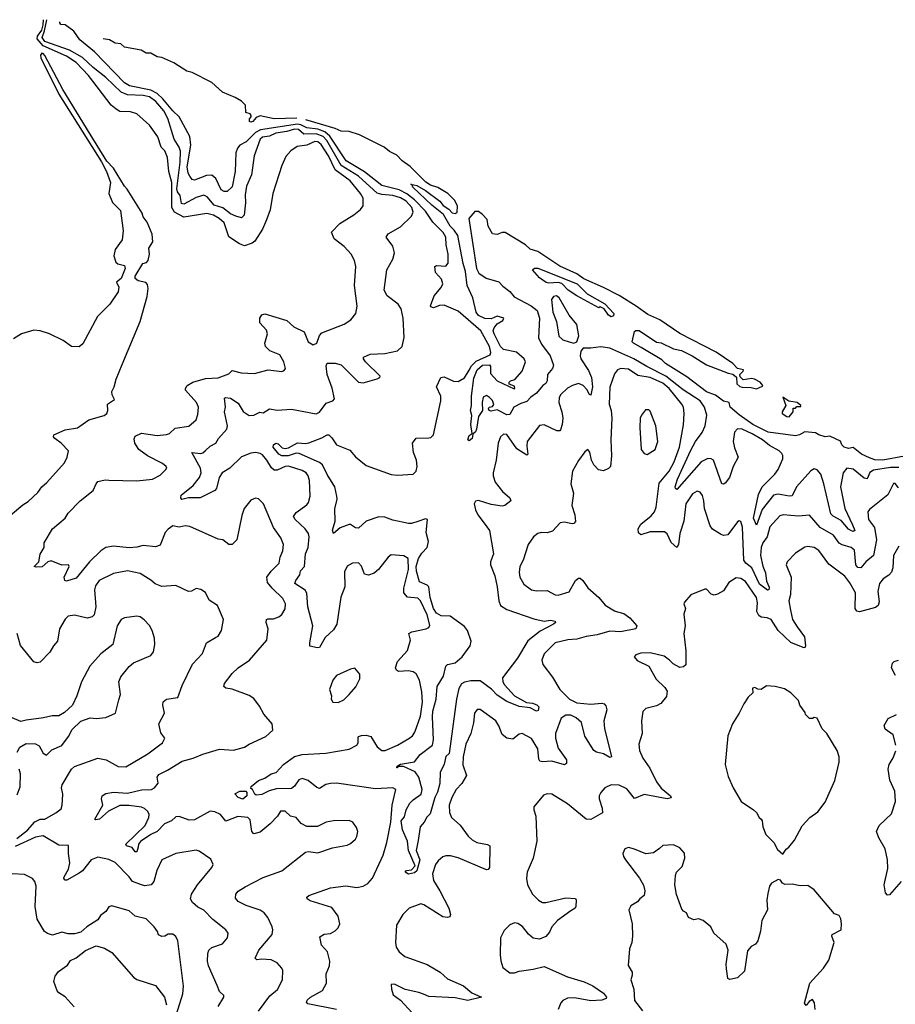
# Model space of a CAD drawing. Extents: x 2293139 to 2515392, y 824115 to 1006937.
# Tile 256 of 256: x 2349124 to 2354736, y 996329 to 1002638. Entities that reach past the tile are written whole.
import ezdxf

# ---------------------------------------------------------------- set-up
doc = ezdxf.new("R2010")
doc.units = 0

msp = doc.modelspace()

# ---------------------------------------------------------------- linework, layer by layer
at = {"layer": '0CON10XD'}
for points in [[(2350542.5, 1000375), (2350628.8, 1000371.2), (2350715.9, 1000394.1), (2350805, 1000383.3), (2350819.3, 1000390.7), (2350826.4, 1000403.6), (2350815.9, 1000445.9), (2350791.7, 1000491.7), (2350726.8, 1000516.8), (2350700, 1000545), (2350696, 1000565), (2350711.4, 1000625), (2350705, 1000648.8), (2350662.5, 1000695), (2350662, 1000725), (2350675, 1000748), (2350695, 1000752.5), (2350835, 1000711.4), (2350881.2, 1000671.2), (2350947.7, 1000637.7), (2350972.8, 1000575), (2351005, 1000555.3), (2351027.3, 1000565), (2351045.5, 1000614.5), (2351059.3, 1000630.7), (2351203.6, 1000686.4), (2351246, 1000715), (2351277.5, 1000755), (2351286.8, 1000803.2), (2351270.5, 1000935), (2351277.3, 1001057.3), (2351268.9, 1001095), (2351248.1, 1001135), (2351203.9, 1001183.9), (2351138.8, 1001235), (2351122.3, 1001277.7), (2351175, 1001332.5), (2351265, 1001388.1), (2351308, 1001422), (2351324.3, 1001445), (2351324.5, 1001495), (2351307.7, 1001525), (2351241.9, 1001605), (2351145.6, 1001675.6), (2351103, 1001765), (2351055, 1001838.2), (2351035, 1001856.1), (2351015, 1001858.6), (2350965, 1001834.7), (2350901.2, 1001825), (2350862.3, 1001797.7), (2350829.1, 1001760.9), (2350804.4, 1001705), (2350745.8, 1001525), (2350730, 1001420), (2350706.2, 1001355), (2350680.8, 1001295), (2350630, 1001220), (2350613.1, 1001206.9), (2350565, 1001190), (2350533, 1001203), (2350465, 1001247.5), (2350435, 1001337.2), (2350402.6, 1001365), (2350365, 1001385.7), (2350323, 1001397), (2350176.9, 1001373.1), (2350115.2, 1001405), (2350098.7, 1001435), (2350099.2, 1001595), (2350080, 1001665), (2350070.4, 1001755), (2350055, 1001798.1), (2350031.3, 1001821.3), (2350008.7, 1001888.7), (2349955, 1001962.5), (2349874.8, 1002034.8), (2349835, 1002048.5), (2349765, 1002049.6), (2349742.2, 1002065), (2349711.1, 1002091.1), (2349565, 1002280.8), (2349485, 1002364.7), (2349425, 1002404), (2349275, 1002470.9), (2349236, 1002515), (2349237.9, 1002532.1), (2349265, 1002570.9), (2349275, 1002604.8), (2349277.6, 1002638.2)], [(2351155, 996295.6), (2350970.8, 996330.8), (2350962.5, 996342.5), (2350965.8, 996355), (2350987.5, 996375), (2351065, 996416.9), (2351090, 996465), (2351087.5, 996525), (2351108.5, 996575), (2351111.2, 996605), (2351095.6, 996665), (2351057.4, 996707.4), (2351048.3, 996761.7), (2351075, 996778.9), (2351115, 996783.3), (2351145, 996799.4), (2351165, 996818), (2351176.5, 996845), (2351164.5, 996894.5), (2351125, 996950), (2350985, 996991.4), (2350966.2, 997005), (2350964, 997015), (2350977.5, 997025), (2351116.2, 997075), (2351215, 997088.6), (2351285, 997076.5), (2351325, 997085.4), (2351355, 997102.9), (2351385, 997136.9), (2351454.1, 997285), (2351477.1, 997365), (2351501.7, 997495), (2351511.8, 997605), (2351533.8, 997705), (2351515, 997716.9), (2351405, 997710), (2351154.6, 997745.4), (2351115.5, 997744.5), (2351085, 997736.5), (2351045, 997711.1), (2351028.1, 997718.1), (2350973.5, 997763.5), (2350935, 997775.8), (2350912.5, 997767.5), (2350885, 997726.3), (2350865, 997711), (2350770.8, 997709.2), (2350722.3, 997697.7), (2350675, 997673.8), (2350639.5, 997669.5), (2350630, 997675), (2350616.7, 997705), (2350605, 997712.5), (2350607.5, 997725), (2350655, 997762.8), (2350695, 997778.9), (2350734.7, 997805.3), (2350768, 997815), (2350814.3, 997865), (2350885, 997917.2), (2350935, 997930.3), (2351085, 997937.3), (2351235.3, 997964.7), (2351285, 997989.2), (2351292.2, 998005), (2351292.1, 998037.9), (2351296.2, 998045), (2351315, 998051.1), (2351345, 998053.1), (2351375, 998044), (2351415, 997978.6), (2351445, 997954.4), (2351465.5, 997954.5), (2351545, 997988.5), (2351618.1, 998031.9), (2351640.6, 998049.4), (2351656.9, 998073.1), (2351692, 998175), (2351705.7, 998265), (2351700.8, 998330.8), (2351685.9, 998405.9), (2351665, 998445.7), (2351645, 998458.2), (2351615, 998465.4), (2351551.9, 998461.9), (2351539.7, 998469.7), (2351533.3, 998485), (2351545, 998525.7), (2351609.4, 998595), (2351628.3, 998661.7), (2351618.8, 998705), (2351637.5, 998715), (2351730, 998735), (2351745, 998744), (2351751.9, 998758.1), (2351735.3, 998825), (2351692.5, 998915), (2351675, 998930.9), (2351608.3, 998938.3), (2351586.6, 998965), (2351586.4, 998995), (2351615.3, 999114.7), (2351614, 999185), (2351585, 999202.5), (2351505, 999210), (2351485, 999193.8), (2351424.3, 999115), (2351395, 999091.9), (2351358.3, 999078.3), (2351334.4, 999084.4), (2351315, 999136.7), (2351295, 999157.5), (2351257.5, 999155), (2351223.5, 999136.5), (2351205, 999100), (2351208.6, 999005), (2351182.6, 998937.4), (2351156.5, 998765), (2351135, 998728.6), (2351080.9, 998679.1), (2351045, 998616.2), (2351032, 998612), (2350983.9, 998623.9), (2350982.5, 998645), (2351002.9, 998755), (2350969.6, 998875), (2350964.1, 998964.1), (2350953.1, 998983.1), (2350888.1, 999025), (2350894.5, 999045), (2350920.1, 999079.9), (2350924.3, 999105.7), (2350950, 999135), (2350954.8, 999215.2), (2350972.2, 999255), (2350978.5, 999325), (2350974.3, 999345), (2350954.3, 999375), (2350888.8, 999435), (2350879.2, 999455), (2350895, 999481.1), (2350965, 999529.4), (2350975, 999544), (2350985.6, 999585), (2350980.8, 999685), (2350973.5, 999715), (2350959.4, 999735), (2350935, 999748.8), (2350847, 999777), (2350825, 999774.7), (2350775, 999751.6), (2350755, 999752), (2350737.2, 999767.2), (2350708.8, 999815), (2350679, 999849), (2350665, 999858.7), (2350635, 999865.3), (2350605, 999860.2), (2350545, 999836.6), (2350469.8, 999765), (2350422.3, 999735), (2350401.8, 999705), (2350385.5, 999634.5), (2350375, 999622), (2350280, 999575), (2350206.2, 999573.8), (2350163.8, 999563.8), (2350155.7, 999575), (2350158.6, 999591.4), (2350235, 999652.7), (2350275.4, 999705), (2350286.2, 999735), (2350282.1, 999765), (2350226.7, 999865), (2350285, 999858.8), (2350297.8, 999862.2), (2350315, 999878.6), (2350344.3, 999905.7), (2350380.6, 999925), (2350397.1, 999955), (2350451.8, 1000015), (2350455.3, 1000035), (2350436.7, 1000125), (2350441.9, 1000155), (2350436.7, 1000213.3), (2350442.7, 1000217.3), (2350475, 1000213.1), (2350525, 1000180.8), (2350556.6, 1000126.6), (2350595, 1000101.8), (2350624.5, 1000104.5), (2350662.5, 1000122.5), (2350685, 1000118), (2350725.5, 1000144.5), (2350775, 1000136.5), (2350865, 1000142.7), (2351025, 1000111.9), (2351045, 1000122.5), (2351088.9, 1000181.1), (2351130, 1000195), (2351141.1, 1000208.9), (2351126.4, 1000276.4), (2351095.3, 1000365), (2351088.9, 1000421.1), (2351095, 1000438), (2351145, 1000437.8), (2351185, 1000426.5), (2351295, 1000316), (2351325, 1000312), (2351415, 1000336.2), (2351432.5, 1000345), (2351433.3, 1000355), (2351341.2, 1000445), (2351326.7, 1000465), (2351327.5, 1000475), (2351370, 1000495), (2351465, 1000498.9), (2351545, 1000516.7), (2351574.4, 1000545), (2351588.9, 1000601.1), (2351581.5, 1000725), (2351568.9, 1000785), (2351550, 1000815), (2351479.7, 1000869.7), (2351459.2, 1000905), (2351476.5, 1001035), (2351515, 1001103.3), (2351525.8, 1001145), (2351515, 1001186.7), (2351473.3, 1001245), (2351484.7, 1001265.3), (2351565, 1001310.8), (2351635, 1001378.8), (2351645.6, 1001405), (2351636.6, 1001435), (2351600, 1001475), (2351565, 1001497.6), (2351515, 1001512.6), (2351445, 1001518.6), (2351415, 1001527.2), (2351296, 1001635), (2351183.2, 1001703.2), (2351092.7, 1001865), (2351069.9, 1001889.9), (2351025, 1001907.3), (2350945, 1001904.1), (2350911.6, 1001935), (2350885, 1001937.6), (2350835, 1001920.9), (2350765, 1001910.9), (2350725, 1001891.2), (2350681.1, 1001885), (2350665, 1001872.7), (2350627.5, 1001765), (2350609.7, 1001645), (2350578.5, 1001571.5), (2350568.3, 1001515), (2350570.4, 1001465), (2350563.2, 1001386.8), (2350545, 1001368.5), (2350508.8, 1001378.8), (2350475, 1001394), (2350425, 1001433.1), (2350370.8, 1001450.8), (2350325, 1001502.5), (2350305, 1001513.1), (2350255, 1001498.6), (2350175, 1001456.5), (2350160.4, 1001460.4), (2350152.5, 1001512.5), (2350135, 1001535.3), (2350131.1, 1001555), (2350152, 1001725), (2350153.6, 1001795), (2350145, 1001822.5), (2350113.3, 1001873.3), (2350073.4, 1002005), (2350047.8, 1002055), (2349996.1, 1002115), (2349955, 1002143.4), (2349915, 1002152.3), (2349815, 1002157.4), (2349773.4, 1002173.4), (2349675, 1002267.6), (2349595, 1002331.6), (2349526.3, 1002396.3), (2349443.5, 1002443.5), (2349285, 1002498), (2349267, 1002525), (2349283.1, 1002566.9), (2349297.7, 1002638.4)], [(2352101.7, 999411.7), (2352135.7, 999365), (2352160, 999215), (2352142.2, 999165), (2352141.5, 999145), (2352169.2, 999075), (2352184.7, 999004.7), (2352193.8, 998915), (2352204.5, 998885), (2352245, 998857.7), (2352418.2, 998798.2), (2352485, 998784.4), (2352525, 998791.1), (2352556.2, 998785), (2352557.5, 998775), (2352546, 998765), (2352459.2, 998720.8), (2352381.5, 998658.5), (2352315, 998547.5), (2352218.8, 998421.2), (2352220.6, 998395), (2352230.6, 998375), (2352294.2, 998305), (2352372.6, 998262.6), (2352411, 998259), (2352438.1, 998248.1), (2352450, 998235), (2352447.6, 998212.4), (2352435, 998206.2), (2352395, 998227.7), (2352325, 998236.5), (2352245, 998268.2), (2352185, 998309.4), (2352148.6, 998348.6), (2352075, 998402.6), (2352015, 998402.5), (2351975, 998394.1), (2351955, 998382.9), (2351938.3, 998351.7), (2351923.2, 998285), (2351876.9, 997935), (2351855, 997917.5), (2351843.5, 997866.5), (2351817.7, 997815), (2351816.9, 997743.1), (2351802, 997688), (2351783.8, 997655), (2351755, 997550), (2351732.9, 997527.1), (2351716.7, 997495), (2351691.2, 997465), (2351677.5, 997377.5), (2351665.8, 997315), (2351687.8, 997255), (2351668.2, 997185), (2351655, 997171.5), (2351615, 997163.6), (2351593.6, 997176.4), (2351603.1, 997186.9), (2351635, 997190), (2351659.2, 997215), (2351614.7, 997314.7), (2351609.2, 997375), (2351576.4, 997446.4), (2351568.4, 997505), (2351589.3, 997530.7), (2351600.7, 997575), (2351625, 997617.1), (2351645, 997640), (2351697.1, 997675), (2351704.2, 997705), (2351681.5, 997785), (2351658.2, 997818.2), (2351582.9, 997852.9), (2351547.5, 997852.5), (2351546, 997845), (2351540, 997845), (2351543.8, 997855), (2351565, 997867.5), (2351655, 997883.1), (2351691.5, 997928.5), (2351769.9, 997990.1), (2351776.3, 998023.7), (2351769.5, 998170.5), (2351772.2, 998207.8), (2351793, 998285), (2351799.3, 998365), (2351839.1, 998430.9), (2351854.7, 998495.3), (2351864.7, 998505.3), (2351915, 998517.4), (2351959.7, 998555), (2352011.5, 998625), (2352018.2, 998655), (2351993.7, 998723.7), (2351975, 998749.2), (2351881.9, 998815), (2351825, 998817.3), (2351795, 998835.4), (2351776.2, 998865), (2351754.2, 998935), (2351745, 999003.2), (2351735, 999015.1), (2351686.8, 999036.8), (2351666.3, 999105), (2351665.5, 999135), (2351680, 999185), (2351701, 999219), (2351734.5, 999255), (2351743.6, 999293.6), (2351728.6, 999351.4), (2351736.7, 999435), (2351725, 999439.2), (2351675, 999422.2), (2351635, 999409.7), (2351615, 999410.5), (2351515, 999432.2), (2351465, 999450), (2351425, 999453.6), (2351345.3, 999424.7), (2351295, 999380), (2351275, 999382), (2351245, 999404.3), (2351235, 999404.4), (2351176.9, 999383.1), (2351135, 999346.7), (2351127.7, 999367.7), (2351145.8, 999425), (2351144.3, 999504.3), (2351158.6, 999565), (2351157.1, 999585), (2351143.3, 999645), (2351093.8, 999723.8), (2351064.8, 999784.8), (2351045, 999800.9), (2350915, 999859.1), (2350895, 999860.6), (2350845, 999842.9), (2350804.3, 999844.3), (2350784.4, 999855), (2350749.3, 999899.3), (2350750, 999915), (2350765, 999924.4), (2350780.8, 999920.8), (2350806, 999895), (2350825, 999890), (2350847.5, 999895), (2350903.8, 999926.2), (2350955, 999922.1), (2350977.1, 999927.1), (2351060.9, 999959.1), (2351095, 999978.9), (2351105, 999978), (2351125, 999958.8), (2351155, 999913.3), (2351239.6, 999879.6), (2351276.2, 999836.2), (2351345, 999781.5), (2351504.2, 999724.2), (2351545, 999718.7), (2351644.6, 999725.4), (2351665.3, 999744.7), (2351671.5, 999775), (2351666, 999815), (2351647.5, 999865), (2351641.2, 999925), (2351665, 999956.7), (2351745, 999958), (2351758.6, 999961.4), (2351775, 999977.5), (2351823.6, 1000196.4), (2351822.2, 1000225), (2351795.6, 1000285), (2351823.1, 1000345), (2351845, 1000349.6), (2351905, 1000322), (2351935, 1000319.2), (2351975, 1000342.9), (2352005, 1000392.5), (2352019.8, 1000420.2), (2352048.9, 1000451.1), (2352138.3, 1000491.7), (2352144.4, 1000505.6), (2352135.7, 1000545), (2352080, 1000645), (2351935, 1000771.5), (2351845, 1000808.1), (2351813.6, 1000806.4), (2351775, 1000792), (2351758.8, 1000798.8), (2351756.2, 1000805), (2351781.1, 1000868.9), (2351825, 1000921.5), (2351835.3, 1000945), (2351826.8, 1000975), (2351788.7, 1001018.7), (2351783.8, 1001056.2), (2351795, 1001062.5), (2351855, 1001058.9), (2351870.9, 1001079.1), (2351869.5, 1001135), (2351856.4, 1001195), (2351854.7, 1001245), (2351837, 1001275), (2351771.8, 1001341.8), (2351725, 1001412.3), (2351655, 1001484.4), (2351605, 1001521.8), (2351555, 1001548.4), (2351445, 1001575.2), (2351333.1, 1001663.1), (2351215.5, 1001735), (2351112.5, 1001892.5), (2351079.7, 1001919.7), (2351035, 1001937.5), (2350965.1, 1001945.1), (2350925.5, 1001965.5), (2350905, 1001969.1), (2350668, 1001932), (2350634.2, 1001915), (2350575, 1001855.7), (2350534.6, 1001835), (2350520, 1001815), (2350510, 1001785), (2350504.6, 1001665), (2350485, 1001568), (2350453.5, 1001536.5), (2350435, 1001536.4), (2350415, 1001548.8), (2350380.1, 1001620.1), (2350355, 1001641.6), (2350320.9, 1001639.1), (2350245, 1001610.7), (2350228.9, 1001615), (2350213.5, 1001635), (2350203.9, 1001655), (2350197.1, 1001695), (2350221.6, 1001835), (2350215, 1001890), (2350145, 1002016.2), (2350105, 1002054.7), (2350041.9, 1002131.9), (2350005, 1002166.3), (2349965, 1002187.6), (2349828.1, 1002215), (2349795, 1002232.9), (2349603, 1002433), (2349509.9, 1002509.9), (2349471.6, 1002565), (2349415, 1002604.6), (2349388.1, 1002608.1), (2349380.8, 1002619.2), (2349380.8, 1002625.5)], [(2350900.7, 1002006.7), (2350755, 1002002.4), (2350665, 1002021.9), (2350639.2, 1002010.8), (2350618.8, 1001985), (2350605, 1001981.2), (2350597.5, 1001985), (2350597, 1002003), (2350607.5, 1002015), (2350607.5, 1002025), (2350600, 1002035), (2350573.3, 1002043.3), (2350570.2, 1002090.2), (2350545.3, 1002115.3), (2350505, 1002139.6), (2350424.4, 1002175), (2350355, 1002236.2), (2350229.6, 1002299.6), (2350195, 1002309.2), (2350111, 1002361), (2350035, 1002396.2), (2350005, 1002400.9), (2349965, 1002424.2), (2349935, 1002424.6), (2349903.5, 1002443.5), (2349795, 1002463.3), (2349772.7, 1002482.7), (2349735, 1002488.2), (2349698.8, 1002508.8), (2349658.3, 1002515.6)], [(2349065, 999462.9), (2349145, 999529.6), (2349179.1, 999550.9), (2349241, 999609), (2349266.2, 999645), (2349298.1, 999671.9), (2349410.4, 999799.6), (2349428.8, 999835), (2349437.1, 999875), (2349389.1, 999925), (2349350, 999955), (2349340.8, 999965), (2349342.2, 999977.8), (2349415, 1000009.1), (2349495, 1000023.3), (2349566.6, 1000073.4), (2349665, 1000102), (2349683.3, 1000115), (2349688.8, 1000135), (2349686.2, 1000175), (2349731.2, 1000205), (2349715.8, 1000235), (2349714.3, 1000255.7), (2349730, 1000285), (2349741.2, 1000335), (2349781.2, 1000428.8), (2349896.7, 1000705), (2349940.9, 1000865), (2349948.1, 1000915), (2349942.3, 1000942.3), (2349933.3, 1000953.3), (2349882.5, 1000965), (2349865, 1000980), (2349863.3, 1000995), (2349913.6, 1001076.4), (2349937, 1001083), (2349947.5, 1001095), (2349956.1, 1001136.1), (2349951.2, 1001175), (2349976.2, 1001215), (2349974, 1001265), (2349941.4, 1001341.4), (2349916.2, 1001375), (2349908.3, 1001398.3), (2349812.7, 1001552.7), (2349795, 1001572.5), (2349726, 1001686), (2349681.5, 1001731.5), (2349575, 1001905.8), (2349400.4, 1002190.4), (2349285, 1002409.2), (2349275, 1002421.8), (2349265, 1002424.1), (2349257.9, 1002412.1), (2349258.4, 1002395), (2349375, 1002161.1), (2349647.5, 1001727.5), (2349681.2, 1001665), (2349706.5, 1001595), (2349695.8, 1001525), (2349717.9, 1001467.9), (2349769.6, 1001415), (2349786.7, 1001285), (2349781.7, 1001228.3), (2349736.7, 1001165), (2349726.7, 1001125), (2349740, 1001085), (2349753, 1001073), (2349795, 1001062.5), (2349800, 1001045), (2349775, 1000980), (2349744, 1000956), (2349760, 1000925), (2349755, 1000893.8), (2349701.2, 1000815), (2349623.1, 1000736.9), (2349528.3, 1000561.7), (2349505, 1000542.5), (2349455, 1000543.5), (2349402.6, 1000582.6), (2349315.2, 1000625.2), (2349255, 1000644), (2349215, 1000648.2), (2349135, 1000625.6), (2349085, 1000593.3)], [(2354795, 999841.9), (2354655.4, 999815.4), (2354605, 999818.8), (2354570.8, 999830.8), (2354518.8, 999855), (2354465, 999896.2), (2354435, 999890.6), (2354408.1, 999898.1), (2354393.1, 999913.1), (2354385, 999936.7), (2354315, 999970), (2354285, 999964.3), (2354245, 999977.3), (2354225, 999990.9), (2354155, 999996.9), (2354122.3, 999977.7), (2354095, 999972.5), (2353920, 999995), (2353823.3, 1000045), (2353735, 1000106.2), (2353677.5, 1000155), (2353670, 1000185), (2353635, 1000193.8), (2353582.5, 1000232.5), (2353525, 1000253.1), (2353398.8, 1000348.8), (2353262.9, 1000435), (2353238.3, 1000458.3), (2353107.3, 1000537.3), (2353057.5, 1000565), (2353050, 1000575), (2353065, 1000640), (2353073, 1000647), (2353095, 1000647.5), (2353205, 1000572.5), (2353235, 1000567.5), (2353315, 1000530), (2353365, 1000517.5), (2353433.6, 1000483.6), (2353525, 1000427.5), (2353665, 1000372.5), (2353695, 1000367.5), (2353717, 1000347), (2353720, 1000305), (2353738.3, 1000288.3), (2353755, 1000282.5), (2353811.7, 1000281.7), (2353845, 1000272.5), (2353885, 1000290), (2353886.7, 1000295), (2353868.8, 1000315), (2353833.3, 1000335), (2353815, 1000338.5), (2353761.4, 1000331.4), (2353740.5, 1000350.5), (2353738.8, 1000365), (2353761.2, 1000385), (2353762, 1000395), (2353724.2, 1000404.2), (2353695.3, 1000435.3), (2353588.4, 1000508.4), (2353355, 1000627.8), (2353225.8, 1000715.8), (2353149.6, 1000749.6), (2353075, 1000803.6), (2352965, 1000870), (2352865, 1000922.7), (2352738.7, 1000978.7), (2352695, 1001010), (2352585, 1001059.4), (2352445, 1001153.1), (2352395, 1001167.1), (2352365, 1001195.4), (2352235, 1001274.6), (2352215, 1001275.4), (2352185, 1001261.8), (2352155, 1001266.2), (2352127.3, 1001315), (2352118.8, 1001358.8), (2352090.8, 1001390.8), (2352065, 1001408.8), (2352041.3, 1001408.7), (2352001.6, 1001365), (2352028.3, 1001198.3), (2352051.1, 1001045), (2352066.4, 1001015), (2352112.7, 1000982.8), (2352195, 1000957.5), (2352219.8, 1000929.8), (2352265, 1000896.2), (2352292.1, 1000862.1), (2352401.9, 1000805), (2352439.6, 1000775), (2352455.2, 1000724.8), (2352448.8, 1000598.8), (2352468.9, 1000558.9), (2352524.4, 1000485), (2352545.7, 1000425), (2352537.6, 1000402.4), (2352506, 1000365), (2352503.8, 1000325), (2352495, 1000306.7), (2352475.6, 1000294.4), (2352435, 1000244.3), (2352400.3, 1000219.7), (2352375, 1000191.4), (2352335, 1000178.9), (2352290, 1000155), (2352265, 1000107.8), (2352245, 1000105.5), (2352185, 1000137.5), (2352145, 1000130), (2352133, 1000133), (2352127.5, 1000145), (2352132.5, 1000155), (2352155, 1000160), (2352163, 1000173), (2352155, 1000198.8), (2352135, 1000217.5), (2352115, 1000229.2), (2352095, 1000220), (2352088.1, 1000185), (2352090.8, 1000135), (2352064, 1000095), (2352051.9, 1000015), (2352045, 999996.7), (2352028.3, 999981.7), (2352024, 999955), (2352005, 999940), (2351996.7, 999945), (2352005, 999973.3), (2352023, 999987), (2352014.2, 1000045), (2352022.3, 1000102.3), (2352012.5, 1000135), (2352019.1, 1000165), (2352018.8, 1000225), (2352035, 1000341.4), (2352056, 1000395), (2352090, 1000425), (2352135, 1000425.6), (2352142.2, 1000415), (2352140.7, 1000370.7), (2352183.7, 1000323.7), (2352293, 1000273), (2352297.5, 1000275), (2352295, 1000290), (2352261.7, 1000301.7), (2352260, 1000315), (2352270, 1000325), (2352296.4, 1000333.6), (2352344.4, 1000385.6), (2352366, 1000445), (2352356, 1000465), (2352308.4, 1000508.4), (2352223.8, 1000525), (2352206.2, 1000545), (2352164.1, 1000625), (2352159.2, 1000645), (2352165, 1000664), (2352185, 1000690), (2352219.7, 1000710.3), (2352225.7, 1000725), (2352185, 1000738.2), (2352145, 1000722.4), (2352105, 1000724.3), (2352065, 1000743.4), (2352048.9, 1000765), (2352028.7, 1000855), (2351991.7, 1000935), (2351981.5, 1001025), (2351965, 1001076.2), (2351931.3, 1001255), (2351909.3, 1001289.3), (2351882.7, 1001315), (2351839.7, 1001389.7), (2351765, 1001449.2), (2351643.3, 1001565), (2351640, 1001580), (2351630, 1001585), (2351670, 1001575), (2351725, 1001543.3), (2351815.6, 1001475.6), (2351837.9, 1001447.9), (2351873.8, 1001425), (2351895, 1001401.2), (2351915, 1001396), (2351927.3, 1001402.7), (2351929.1, 1001445), (2351910.9, 1001480.9), (2351867.1, 1001525), (2351803.4, 1001563.4), (2351757.6, 1001577.6), (2351727.3, 1001597.3), (2351627.4, 1001697.4), (2351574.5, 1001734.5), (2351540.5, 1001770.5), (2351495, 1001792.7), (2351460.6, 1001820.6), (2351301.3, 1001901.3), (2351235, 1001922.1), (2351184.3, 1001924.3), (2351145, 1001941.9), (2350958.3, 1001997.5)], [(2352915, 1000733.8), (2352897.5, 1000745), (2352870, 1000785), (2352845, 1000797.5), (2352835, 1000792.5), (2352695, 1000869.2), (2352640, 1000905), (2352598.9, 1000948.9), (2352575, 1000953.8), (2352515, 1000949.2), (2352497.5, 1000955), (2352455, 1000983.3), (2352410, 1001035), (2352423, 1001047), (2352445, 1001046.7), (2352697.5, 1000945), (2352761.7, 1000881.7), (2352875, 1000817.5), (2352932.5, 1000755), (2352930, 1000740), (2352915, 1000733.8)], [(2352675, 1000566), (2352695, 1000573.3), (2352707.3, 1000612.7), (2352695.4, 1000685), (2352645.7, 1000745.7), (2352582.3, 1000855), (2352565, 1000869.6), (2352545, 1000865.4), (2352531.9, 1000845), (2352541.2, 1000765), (2352563.5, 1000705), (2352580, 1000610), (2352605, 1000587.5), (2352645, 1000573.3), (2352675, 1000566)], [(2354758.3, 999768.3), (2354705, 999769.4), (2354595, 999752.5), (2354572.9, 999737.1), (2354554.4, 999695.6), (2354535, 999700.8), (2354465, 999757.7), (2354424.4, 999765), (2354401.7, 999735), (2354385.3, 999644.7), (2354412, 999505), (2354461, 999401), (2354475.4, 999364.6), (2354465, 999358.1), (2354455, 999361.8), (2354435, 999373.9), (2354389.5, 999429.5), (2354337.5, 999457.5), (2354322.5, 999472.5), (2354278.3, 999665), (2354257.4, 999725), (2354235, 999753.8), (2354215, 999760), (2354195, 999746.9), (2354102.2, 999645), (2354075, 999587.3), (2354055.3, 999584.7), (2353985, 999598.3), (2353955, 999590.4), (2353881.3, 999498.7), (2353845, 999398.8), (2353826.9, 999445), (2353859, 999595), (2353882.7, 999645), (2353963.5, 999725), (2353984.5, 999755), (2354013.8, 999825), (2354014.6, 999845), (2354008.3, 999858.3), (2353992.1, 999875), (2353928.7, 999908.7), (2353885.3, 999945), (2353818.9, 999985), (2353755, 1000015.2), (2353725, 1000016.7), (2353705.6, 999994.4), (2353697.1, 999935), (2353705, 999895.8), (2353729.3, 999835), (2353696, 999775), (2353672.9, 999705), (2353645, 999667.5), (2353635, 999662), (2353624.5, 999664.5), (2353570, 999815), (2353554.7, 999824.7), (2353535, 999826), (2353490.4, 999805), (2353335, 999627.1), (2353325.8, 999635), (2353325.5, 999645.5), (2353339, 999695), (2353425, 999880.8), (2353454.8, 999935.2), (2353496.7, 999993.3), (2353517.5, 1000035), (2353526.6, 1000105), (2353511.9, 1000155), (2353484.8, 1000195), (2353375, 1000265.8), (2353264.9, 1000354.9), (2353142.2, 1000415), (2353059.7, 1000465), (2352905, 1000533.5), (2352848.9, 1000541.1), (2352785, 1000532.9), (2352735.9, 1000534.1), (2352720, 1000515), (2352715.7, 1000485), (2352720, 1000465), (2352770, 1000390), (2352787.6, 1000345), (2352794.6, 1000285.4), (2352785, 1000232.5), (2352775, 1000236.7), (2352758.7, 1000268.7), (2352735.2, 1000295.2), (2352705, 1000306.4), (2352666, 1000295), (2352635, 1000277.3), (2352590.5, 1000235), (2352580.9, 1000215), (2352578.2, 1000185), (2352599.2, 1000125), (2352605.3, 1000085), (2352601.1, 1000045), (2352589.3, 1000010.7), (2352585, 1000003.8), (2352565.9, 1000004.1), (2352485, 1000043.1), (2352455, 1000037.1), (2352376.9, 999935), (2352373.3, 999905), (2352380, 999855), (2352375, 999848), (2352309.1, 999889.1), (2352245, 999980), (2352225, 999982), (2352205, 999966.2), (2352190, 999925), (2352177.1, 999815), (2352157.3, 999735), (2352158.5, 999715), (2352170.8, 999675), (2352218.6, 999615), (2352264.2, 999575), (2352271.2, 999555), (2352234.1, 999525.9), (2352215, 999520.6), (2352145, 999532.5), (2352065, 999557.8), (2352045, 999552), (2352037.1, 999535), (2352045, 999496.7), (2352060.6, 999465), (2352101.7, 999411.7)], [(2350655.3, 996284.7), (2350727, 996383), (2350775.5, 996424.5), (2350809.2, 996485), (2350811.4, 996545), (2350805, 996561.2), (2350775, 996594), (2350735, 996614.3), (2350675, 996618.9), (2350644.2, 996614.2), (2350633.8, 996623.8), (2350655.7, 996675), (2350742.2, 996775), (2350746.9, 996805), (2350741.9, 996825), (2350714.4, 996884.4), (2350690, 996915), (2350665, 996931.9), (2350575, 996962.1), (2350525, 996988.1), (2350507.9, 997007.9), (2350508.6, 997035), (2350525, 997054.3), (2350569.1, 997080.9), (2350685, 997141.1), (2350804.2, 997185), (2350956.1, 997303.9), (2350975, 997308.8), (2351035, 997299.2), (2351128.8, 997331.2), (2351222.3, 997347.7), (2351245, 997358.8), (2351275, 997386), (2351285, 997403.3), (2351291.4, 997435), (2351281.7, 997461.7), (2351258.8, 997495), (2351235.8, 997505.8), (2351135, 997504), (2351087.5, 997495), (2351031.7, 997468.3), (2350965, 997468.1), (2350927.2, 997487.2), (2350895, 997526.7), (2350860, 997535), (2350825, 997566.7), (2350795, 997566.7), (2350776.7, 997535), (2350730, 997485), (2350665, 997431.4), (2350625, 997421.2), (2350612.5, 997435), (2350601.2, 997511.2), (2350586.7, 997526.7), (2350523, 997533), (2350445, 997501.5), (2350410.6, 997545), (2350375, 997562.5), (2350345, 997567.3), (2350245, 997510), (2350209.7, 997509.7), (2350145, 997531.9), (2350125, 997530), (2350096, 997504), (2350052.9, 997485), (2350004.8, 997435.2), (2349963.4, 997416.6), (2349898.3, 997371.7), (2349885.3, 997355), (2349882.9, 997335), (2349875.3, 997305), (2349865, 997304.7), (2349844.4, 997334.4), (2349808, 997345), (2349804.6, 997355), (2349927.3, 997475), (2349951.8, 997525), (2349954.5, 997545), (2349945.6, 997565), (2349924, 997584), (2349905, 997591.5), (2349825, 997601.8), (2349765, 997601.8), (2349694.1, 997565.9), (2349635, 997516.1), (2349610.8, 997510.8), (2349605.8, 997515), (2349657.1, 997605), (2349647.9, 997645), (2349652.1, 997665), (2349675, 997678.8), (2349725, 997687.9), (2349815, 997680.7), (2349905, 997703.3), (2349968.8, 997705), (2349987.1, 997715), (2350010.8, 997745), (2350004.2, 997785), (2350015, 997802), (2350070.9, 997829.1), (2350165, 997887.1), (2350235, 997905.6), (2350297.8, 997932.2), (2350405, 997962.9), (2350495, 997956.7), (2350565, 997975.6), (2350595, 997995.6), (2350701.2, 998045), (2350746.7, 998085), (2350742.5, 998125), (2350688.3, 998188.3), (2350660.2, 998240.2), (2350625, 998287.5), (2350595, 998306.9), (2350485, 998348.6), (2350444.3, 998354.3), (2350432.5, 998365), (2350437.5, 998385), (2350485, 998449.2), (2350524.2, 998485), (2350595.7, 998534.3), (2350708.2, 998661.8), (2350716.1, 998733.9), (2350703.6, 998775), (2350705.4, 998794.6), (2350715, 998799.5), (2350751.5, 998798.5), (2350785, 998810.8), (2350803.7, 998826.3), (2350826.3, 998863.7), (2350826.9, 998895), (2350809.5, 998929.5), (2350741.5, 998995), (2350711.4, 999031.4), (2350707.5, 999065), (2350735, 999104.5), (2350786.7, 999155), (2350792.2, 999195), (2350811.1, 999235), (2350813.6, 999275), (2350797.6, 999317.6), (2350750, 999385), (2350686.4, 999536.4), (2350655, 999568.6), (2350635, 999571.4), (2350605, 999560), (2350563.1, 999505), (2350548, 999462), (2350515.5, 999305), (2350485, 999275.7), (2350464.4, 999274.4), (2350425, 999304.3), (2350395, 999310), (2350215, 999391.4), (2350185, 999394.3), (2350145, 999385.6), (2350105, 999395.6), (2350075, 999374.3), (2350057.2, 999352.8), (2350025, 999270), (2349995, 999260), (2349915, 999268.9), (2349875, 999257.5), (2349825, 999253.1), (2349724.6, 999265.4), (2349675, 999255.9), (2349644.8, 999235.2), (2349571.1, 999165), (2349485, 999060), (2349425, 999040), (2349413.3, 999045), (2349409.2, 999065), (2349442, 999135), (2349435.8, 999145.8), (2349395, 999142.1), (2349325, 999170.4), (2349304, 999165), (2349267.4, 999132.6), (2349229.5, 999129.5), (2349216.7, 999135), (2349245.6, 999165), (2349255.7, 999214.3), (2349281.2, 999255), (2349280, 999285), (2349335, 999375.8), (2349416, 999445), (2349435, 999476), (2349512, 999555), (2349595, 999620.8), (2349613.1, 999665), (2349625, 999678), (2349671.2, 999688.8), (2349695, 999687.7), (2349875, 999682.2), (2349975, 999694.7), (2350025, 999720.6), (2350060, 999755), (2350066.7, 999765), (2350063.3, 999775), (2350038.8, 999795), (2349942.6, 999842.6), (2349887.5, 999885), (2349861.2, 999925), (2349857.5, 999952.5), (2349865, 999970), (2349905, 999989.4), (2350004.7, 999974.7), (2350065, 999980), (2350085, 999987.3), (2350119.8, 1000020.2), (2350207, 1000033), (2350254.4, 1000075), (2350265, 1000107.5), (2350269.2, 1000155), (2350256.2, 1000185), (2350186.6, 1000265), (2350185.8, 1000275), (2350198.1, 1000295), (2350233.5, 1000316.5), (2350315, 1000339), (2350396.9, 1000343.1), (2350465, 1000370), (2350485, 1000390), (2350542.5, 1000375)], [(2354755, 999639.2), (2354735, 999666.7), (2354725, 999666.7), (2354687.1, 999592.9), (2354570.4, 999499.6), (2354559.4, 999485), (2354563.1, 999435), (2354603.2, 999383.2), (2354614.2, 999305), (2354596.1, 999203.9), (2354546.6, 999165), (2354515, 999125.6), (2354495, 999126.9), (2354483.5, 999145), (2354475, 999239.5), (2354452.9, 999255), (2354395, 999272.4), (2354374.8, 999284.8), (2354340, 999335), (2354253.9, 999383.9), (2354185, 999462.9), (2354115, 999457.1), (2354016.4, 999466.4), (2353995, 999458.5), (2353931.3, 999388.7), (2353913.8, 999325), (2353886.2, 999285), (2353874.8, 999255), (2353871.2, 999205), (2353886.1, 999136.1), (2353902.7, 999092.7), (2353911, 999041), (2353927.4, 999002.6), (2353925.7, 998985), (2353916.5, 998983.5), (2353865, 999021.9), (2353816.7, 999125), (2353776.6, 999156.6), (2353764.8, 999175), (2353757.2, 999387.2), (2353745, 999423.3), (2353735, 999426.7), (2353725, 999421.2), (2353662, 999338), (2353635, 999331.9), (2353615, 999342.5), (2353565, 999373.2), (2353548.6, 999395), (2353513.3, 999505), (2353509.3, 999555), (2353499.1, 999589.1), (2353485, 999610.8), (2353465, 999616.9), (2353435, 999598.9), (2353393.3, 999535), (2353381.1, 999425), (2353355.3, 999345), (2353345.4, 999274.6), (2353335, 999256.7), (2353298.2, 999288.2), (2353272.6, 999342.6), (2353257, 999357), (2353164.1, 999355.9), (2353105, 999338), (2353089.7, 999349.7), (2353088.1, 999375), (2353105.6, 999405), (2353171.4, 999458.6), (2353192, 999485), (2353202.5, 999515), (2353221.2, 999668.8), (2353285.7, 999745), (2353317.3, 999805), (2353351.9, 999898.1), (2353377.4, 1000042.6), (2353383.1, 1000115), (2353378.1, 1000155), (2353368.1, 1000175), (2353287, 1000275), (2353245, 1000309.6), (2353165, 1000344.4), (2353085, 1000358), (2353025, 1000399.1), (2352977.1, 1000402.9), (2352955.7, 1000394.3), (2352935, 1000370), (2352906.2, 1000283.8), (2352901.8, 1000175), (2352914, 1000134), (2352918, 1000085), (2352912.9, 999945), (2352916.8, 999843.2), (2352910.8, 999775), (2352898.3, 999761.7), (2352865, 999748), (2352834.2, 999754.2), (2352802.5, 999785), (2352788.6, 999815), (2352777.3, 999867.3), (2352765, 999883.3), (2352745, 999870), (2352705.5, 999814.5), (2352665.7, 999745), (2352655.8, 999665), (2352674, 999605), (2352663.3, 999525), (2352682, 999465), (2352685, 999422.5), (2352675, 999410), (2352665, 999408), (2352615, 999417.5), (2352587.5, 999415), (2352539.1, 999360.9), (2352505, 999350.5), (2352465, 999352.5), (2352444.6, 999345.4), (2352417.5, 999325), (2352383.1, 999275), (2352350.4, 999175), (2352328.5, 999135), (2352324.5, 999095), (2352328.6, 999065), (2352355, 999020), (2352405, 998985.8), (2352435, 998979.4), (2352505, 998981.5), (2352555, 998953.1), (2352575, 998950.5), (2352645, 998971.9), (2352686.9, 999045), (2352705, 999058.6), (2352715, 999058.6), (2352732.2, 999045), (2352765, 998996.9), (2352835.9, 998935.9), (2352876.6, 998886.6), (2352935, 998849.6), (2352955, 998843.1), (2352995, 998832.5), (2353034.4, 998804.4), (2353078.9, 998755), (2353073.1, 998735), (2352974, 998716), (2352905, 998719.6), (2352824.6, 998695.4), (2352753.7, 998686.3), (2352695, 998669.2), (2352637.5, 998665), (2352555, 998644.3), (2352485, 998573.8), (2352469.2, 998535), (2352477.3, 998507.3), (2352538.6, 998425), (2352585.6, 998345), (2352646.5, 998285), (2352695, 998261.2), (2352785, 998252.2), (2352855, 998259.4), (2352870, 998255), (2352881.4, 998241.4), (2352886.9, 998215), (2352867.1, 998145), (2352870.8, 998095), (2352915.6, 997925), (2352915.7, 997914.3), (2352905, 997910), (2352865, 997934.4), (2352820, 997945), (2352804.2, 997955), (2352746.7, 998046.7), (2352725, 998134.6), (2352690.3, 998165), (2352655, 998181.6), (2352625, 998182.1), (2352595, 998163.3), (2352557.7, 998065), (2352558.6, 998035), (2352575, 997969.2), (2352628.1, 997895), (2352628.8, 997871.2), (2352615.7, 997864.3), (2352535, 997887.3), (2352475, 997882.9), (2352457.3, 997887.3), (2352450.2, 997900.2), (2352444.1, 997965), (2352405, 998031.8), (2352345, 998063.6), (2352325, 998059.5), (2352285, 998027.5), (2352245, 998033.8), (2352216.9, 998056.9), (2352195, 998112.5), (2352175, 998144.2), (2352075, 998218.8), (2352055, 998218.8), (2352039.2, 998195), (2352032.9, 998132.9)], [(2354055, 1000092.5), (2354080, 1000125), (2354081.7, 1000148.3), (2354095, 1000150), (2354105, 1000160), (2354130, 1000160), (2354130, 1000165), (2354107.5, 1000185), (2354053, 1000193), (2354015, 1000220), (2354033.3, 1000165), (2354010, 1000125), (2354010, 1000115), (2354040, 1000095), (2354055, 1000092.5)], [(2353145, 999852.5), (2353196, 999885), (2353214.3, 999935.7), (2353201.4, 1000035), (2353165, 1000130), (2353155, 1000137.5), (2353135, 1000137.5), (2353110, 1000105), (2353101.2, 1000085), (2353098, 1000025), (2353106.2, 999885), (2353125, 999857.5), (2353145, 999852.5)], [(2354757.5, 999265), (2354724.3, 999205), (2354720, 999125), (2354711.3, 999098.7), (2354695, 999079.2), (2354658, 999055), (2354634.4, 999025), (2354623.5, 998975), (2354631.9, 998908.1), (2354625.7, 998885), (2354608.2, 998871.8), (2354505, 998843.1), (2354488.5, 998848.5), (2354478.1, 998865), (2354480, 998965), (2354445, 999030), (2354411.5, 999071.5), (2354308.8, 999148.8), (2354245, 999236), (2354215, 999257.1), (2354175, 999263.1), (2354155, 999257.5), (2354095, 999218.8), (2354043.3, 999165), (2354036.2, 999145), (2354067.3, 999065), (2354063.2, 998955), (2354053.9, 998915), (2354063.2, 998855), (2354076.7, 998795), (2354106.7, 998746.7), (2354154, 998684), (2354160.8, 998625), (2354155, 998614), (2354145, 998614.2), (2354065, 998646.4), (2353984.8, 998724.8), (2353939.1, 998795), (2353915, 998805.3), (2353875, 998809.6), (2353860.2, 998820.2), (2353847.2, 998845), (2353851.5, 998901.5), (2353845.4, 998935), (2353775, 999038.2), (2353745, 999056.9), (2353715, 999062), (2353667.9, 999032.1), (2353635, 998978), (2353595, 998956.2), (2353575, 998950), (2353555, 998956.2), (2353525, 998990), (2353515, 998990), (2353425, 998952.5), (2353384.2, 998905.8), (2353381.2, 998895), (2353390, 998865), (2353380.8, 998829.2), (2353388, 998755), (2353381.2, 998705), (2353393.6, 998593.6), (2353393.8, 998505), (2353378.9, 998491.1), (2353355, 998486.7), (2353311.4, 998511.4), (2353287.5, 998535), (2353255, 998560.6), (2353165, 998582), (2353105, 998578.8), (2353072.2, 998567.8), (2353062, 998555), (2353081.3, 998531.3), (2353156.2, 998495), (2353202.7, 998412.7), (2353259.5, 998359.5), (2353273.3, 998335), (2353269.5, 998300.5), (2353233.1, 998256.9), (2353205, 998240.8), (2353135.8, 998224.2), (2353118, 998205), (2353109.2, 998145), (2353112.5, 998065), (2353092.9, 997995), (2353097.1, 997955), (2353117.1, 997905), (2353162.3, 997842.3), (2353204.1, 997754.1), (2353234, 997714), (2353294, 997665), (2353298.8, 997651.2), (2353274.3, 997645.7), (2353125, 997672.8), (2353065, 997646.9), (2353015, 997710), (2352965, 997732.2), (2352914.4, 997735.6), (2352874, 997715), (2352847.5, 997685), (2352838.6, 997665), (2352837.1, 997645), (2352857.5, 997585), (2352858.1, 997555), (2352785, 997512.2), (2352755, 997515.5), (2352634.2, 997614.2), (2352535, 997675.4), (2352505, 997676.9), (2352481.3, 997668.7), (2352418.8, 997595), (2352418, 997575), (2352430.8, 997535), (2352439.1, 997375), (2352414.5, 997265.5), (2352375.7, 997175), (2352371.1, 997135), (2352378.1, 997095), (2352410.6, 997035), (2352449.2, 996995), (2352475, 996981.9), (2352495, 996981.1), (2352625, 997010.5), (2352686.1, 997006.1), (2352691.2, 996995), (2352688, 996955), (2352683.3, 996945), (2352655, 996927.5), (2352570, 996865), (2352534.3, 996825), (2352518.7, 996791.3), (2352495, 996763.8), (2352455, 996746), (2352415, 996752), (2352385, 996778.6), (2352346.6, 996826.6), (2352317.2, 996847.2), (2352295, 996850.6), (2352265, 996838.6), (2352229.4, 996800.6), (2352205.6, 996755), (2352203.1, 996645), (2352207, 996607), (2352220, 996565), (2352265, 996530), (2352295, 996530.8), (2352325, 996542), (2352414.1, 996554.1), (2352485, 996571.4), (2352635, 996504.5), (2352742.1, 996472.1), (2352797, 996447), (2352865, 996399.2), (2352884.2, 996375), (2352882, 996365), (2352855, 996354.7), (2352785, 996351), (2352679.8, 996370.2)], [(2349105, 997390.4), (2349175, 997445.4), (2349221.3, 997498.7), (2349255, 997514.6), (2349285, 997515.6), (2349355, 997556.7), (2349389.1, 997580.9), (2349397.1, 997605), (2349400.6, 997675), (2349391.4, 997715), (2349395.7, 997735), (2349455.4, 997834.6), (2349475, 997853.5), (2349625, 997906.5), (2349678.8, 997895), (2349755, 997853.5), (2349805, 997851.5), (2349945.2, 997934.8), (2350040, 998005), (2350053.3, 998035), (2350028.5, 998068.5), (2350016.5, 998125), (2350052.7, 998195), (2350041.8, 998245), (2350043.8, 998266.2), (2350065, 998283.1), (2350136.7, 998295), (2350165, 998372.5), (2350231.9, 998508.1), (2350295, 998576), (2350321.4, 998645), (2350378.3, 998678.3), (2350395, 998688.8), (2350417.5, 998725), (2350430, 998795), (2350390.8, 998885), (2350339.3, 998919.3), (2350315, 998967.5), (2350285, 998986.2), (2350255, 998992.5), (2350224.3, 998975.7), (2350205, 998974.2), (2350125, 999013.3), (2350035.5, 999005.5), (2349992.2, 999022.2), (2349965, 999046.4), (2349895, 999088.9), (2349815, 999105.5), (2349725, 999088.9), (2349632.9, 999045), (2349610.3, 999009.7), (2349602.5, 998985), (2349612.5, 998875), (2349601.1, 998825), (2349587.8, 998812.2), (2349556, 998804), (2349475, 998821.8), (2349434.5, 998815.5), (2349415, 998796.2), (2349380, 998735), (2349365.7, 998655), (2349341.2, 998625), (2349316.2, 998585), (2349255, 998521.2), (2349236.4, 998516.4), (2349213.9, 998523.9), (2349128.8, 998628.8), (2349107.5, 998705)], [(2349107.5, 997945), (2349125, 997976.2), (2349165, 997999.2), (2349225, 997998.6), (2349248.8, 997985), (2349275, 997938), (2349295, 997925.8), (2349330.3, 997959.7), (2349395, 997987.5), (2349436, 998045), (2349459.7, 998090.3), (2349515, 998143.8), (2349575, 998163.8), (2349615, 998160), (2349675, 998166.2), (2349737.5, 998195), (2349759.3, 998279.3), (2349770.8, 998315), (2349759.4, 998395), (2349772.8, 998427.2), (2349825, 998494), (2349853.7, 998516.3), (2349963.8, 998565), (2349981.7, 998588.3), (2349990, 998635), (2349987.8, 998675), (2349972.2, 998725), (2349955, 998755.8), (2349922.4, 998792.4), (2349895, 998811.4), (2349875, 998815.7), (2349795.6, 998805.6), (2349774.4, 998795), (2349749.1, 998755), (2349721.2, 998635), (2349643.8, 998575), (2349574.5, 998495.5), (2349520, 998395), (2349491.2, 998305), (2349462.5, 998245), (2349411.7, 998198.3), (2349375, 998178), (2349331.7, 998178.3), (2349275.8, 998164.2), (2349165, 998148.8), (2349131.7, 998141.7), (2349075, 998164.2)], [(2354735.7, 998435.7), (2354711.2, 998485), (2354716.7, 998515), (2354727.5, 998525), (2354755, 998533.8)], [(2351165, 998263.8), (2351200.3, 998279.7), (2351235, 998313.8), (2351277.3, 998362.7), (2351303.8, 998415), (2351303.8, 998445), (2351271.7, 998481.7), (2351245, 998476.2), (2351155, 998436.2), (2351130, 998405), (2351108.8, 998345), (2351121.2, 998305), (2351120, 998285), (2351130, 998265), (2351165, 998263.8)], [(2354015, 997290), (2354036.7, 997323.3), (2354053.3, 997335), (2354088.7, 997381.3), (2354138.3, 997471.7), (2354188, 997525), (2354238.7, 997561.3), (2354285, 997623.3), (2354347, 997763), (2354375, 997880), (2354376, 997915), (2354363.3, 997955), (2354297.5, 998065), (2354267.5, 998095), (2354235, 998162.5), (2354215, 998167.5), (2354205, 998160), (2354185, 998160), (2354160, 998185), (2354158.3, 998198.3), (2354123.3, 998245), (2354116, 998275), (2354065, 998324.2), (2354025, 998351.2), (2353965.8, 998365.8), (2353910.8, 998369.2), (2353875, 998346), (2353855, 998348), (2353835, 998358.6), (2353821.2, 998355), (2353822.5, 998325), (2353792.1, 998297.9), (2353764.2, 998255), (2353735, 998193.8), (2353692, 998125), (2353661.4, 998048.6), (2353644.4, 997865), (2353665, 997787.5), (2353696.2, 997715), (2353747.3, 997627.3), (2353826.7, 997575), (2353845, 997557.5), (2353863.3, 997525), (2353876.1, 997516.1), (2353883.3, 997505), (2353886.2, 997465), (2353905.9, 997415.9), (2353956.1, 997366.1), (2353980.7, 997320.7), (2354015, 997290)], [(2354739.4, 997989.4), (2354722, 998055), (2354671.2, 998091.2), (2354663.6, 998115), (2354689.5, 998160.5), (2354743.8, 998185)], [(2352032.9, 998132.9), (2352015.4, 998065), (2351983.5, 997995), (2351965.3, 997915.3), (2351964.2, 997864.2), (2351986.7, 997795), (2351956.7, 997743.2), (2351922.1, 997705), (2351892.4, 997655), (2351876.7, 997605), (2351878.3, 997558.3), (2351891.8, 997525), (2351946.4, 997476.4), (2351997.2, 997407.2), (2352022.7, 997382.7), (2352054.7, 997364.7), (2352123, 997353), (2352136.2, 997345), (2352135.7, 997205), (2352127.3, 997192.7), (2352115, 997190.8), (2351935, 997266.4), (2351885, 997281.1), (2351855, 997280.8), (2351835, 997273.1), (2351805, 997248.1), (2351789.1, 997225), (2351768.8, 997165), (2351775, 997122), (2351815.8, 997055.8), (2351874.4, 996945), (2351885.7, 996905), (2351880.7, 996889.3), (2351865, 996884.2), (2351835, 996889.4), (2351715, 996966.5), (2351695, 996973.3), (2351620, 996945), (2351580, 996905), (2351539.6, 996835), (2351531.9, 996725), (2351537.1, 996695), (2351555, 996664.4), (2351592.9, 996635), (2351735, 996584.4), (2351818, 996535), (2351865, 996492.9), (2351967.4, 996447.4), (2352021.2, 996401.2), (2352082.5, 996375), (2351995, 996352.5), (2351915, 996370), (2351745, 996378.1), (2351712.7, 996392.7), (2351682.5, 996405), (2351595, 996422.5), (2351525, 996458), (2351504, 996455), (2351506, 996425), (2351518.3, 996388.3), (2351564.4, 996354.4), (2351638.8, 996275)], [(2354774, 997116), (2354699.1, 997030.9), (2354685, 997028.6), (2354672.1, 997042.1), (2354663.8, 997095), (2354687.9, 997197.9), (2354686.5, 997255), (2354669.5, 997325), (2354630, 997395), (2354616, 997435), (2354632.5, 997475), (2354710.2, 997549.8), (2354737.4, 997627.4), (2354731.9, 997695), (2354700, 997765), (2354688.9, 997835), (2354696.5, 997865), (2354721.7, 997908.3), (2354738, 997952)], [(2349108.8, 997671.2), (2349127.7, 997722.3), (2349129.5, 997805), (2349120, 997835)], [(2350555, 997644.3), (2350525, 997653.3), (2350501.7, 997678.3), (2350535, 997693.8), (2350573.6, 997693.6), (2350580, 997685), (2350580, 997665), (2350555, 997644.3)], [(2349825.4, 997145), (2349735, 997237.3), (2349695.7, 997255.7), (2349625, 997271.1), (2349582.2, 997255), (2349525.6, 997185), (2349505, 997169.4), (2349426.7, 997125), (2349415, 997124.4), (2349407.1, 997135), (2349409.4, 997145), (2349436.5, 997195), (2349445.6, 997235), (2349436.2, 997295), (2349436.1, 997346.1), (2349375, 997349.2), (2349275, 997408.8), (2349225, 997399.6), (2349095, 997338.9)], [(2354222, 996295), (2354217.3, 996337.3), (2354205, 996360), (2354183.3, 996346.7), (2354165, 996320), (2354152.5, 996335), (2354187.5, 996465), (2354275, 996560), (2354308.7, 996611.3), (2354344.3, 996725), (2354329.2, 996765), (2354331.2, 996775), (2354387.5, 996805), (2354391.4, 996845), (2354386.1, 996876.1), (2354376.7, 996896.7), (2354345, 996907.5), (2354215, 997061.2), (2354175, 997090.8), (2354125, 997088.6), (2354075, 997099.2), (2354027, 997097), (2354012.5, 997105), (2354000, 997125), (2353985, 997127.5), (2353942.5, 997105), (2353930, 997085), (2353918.8, 997038.8), (2353912, 996995), (2353916.7, 996935), (2353880.8, 996865), (2353871.7, 996798.3), (2353853.8, 996735), (2353840, 996715), (2353811.2, 996698.8), (2353788, 996672), (2353769.5, 996540.5), (2353725, 996497.5), (2353675, 996487.5), (2353663.3, 996495), (2353653.8, 996555), (2353652, 996585), (2353664.3, 996675), (2353652.5, 996715), (2353573.3, 996785), (2353553.3, 996825), (2353503.3, 996865), (2353475, 996876.2), (2353445, 996870), (2353410, 996885), (2353397.5, 996915), (2353377.5, 996925), (2353368, 996938), (2353332.7, 997032.7), (2353322, 997095), (2353326.2, 997155), (2353334.2, 997175.8), (2353368.8, 997211.2), (2353385.9, 997265.9), (2353385, 997296.2), (2353355, 997330.8), (2353315, 997351.2), (2353245, 997346), (2353225, 997327.5), (2353185, 997298.8), (2353136.4, 997293.6), (2353063.9, 997323.9), (2353025, 997333.3), (2353002.5, 997325), (2352990, 997295), (2352993.3, 997275), (2353006.7, 997255), (2353096.6, 997136.6), (2353121.7, 997091.7), (2353131.2, 997055), (2353126.7, 997025), (2353098, 997005), (2353084.3, 996985.7), (2353040.3, 996959.7), (2353028, 996935), (2353049.2, 996845), (2353052, 996765), (2353046.7, 996725), (2353031.2, 996685), (2353023.6, 996576.4), (2353048.8, 996535), (2353050, 996515), (2353040.8, 996485), (2353060.8, 996425), (2353065, 996352.5), (2353115, 996286.2)], [(2350395.6, 996315), (2350431.2, 996375), (2350432, 996385), (2350405, 996410), (2350388.5, 996448.5), (2350333.3, 996575), (2350327.5, 996605), (2350329.1, 996655), (2350336.9, 996675), (2350356.3, 996693.7), (2350424.2, 996715.8), (2350455.7, 996754.3), (2350459.2, 996785), (2350445, 996806), (2350362.2, 996872.2), (2350305, 996931.9), (2350265, 996951.5), (2350230.5, 996980.5), (2350217.8, 997005), (2350225.5, 997035), (2350264.2, 997095), (2350356.2, 997205), (2350363.8, 997225), (2350348.8, 997258.8), (2350275, 997310), (2350255, 997315.8), (2350125, 997294.3), (2350035, 997253.8), (2350003.9, 997186.1), (2349984.6, 997115.4), (2349966.7, 997095), (2349925, 997088.9), (2349905, 997093.8), (2349846.7, 997116.7), (2349825.4, 997145)], [(2350129.4, 996265), (2350170, 996395), (2350174.3, 996445), (2350137.5, 996735), (2350124.1, 996764.1), (2350105, 996778.8), (2350075, 996778.8), (2350055, 996766.2), (2350035, 996763.8), (2350014.4, 996774.4), (2350006.2, 996795), (2349986.7, 996825), (2349935, 996876.2), (2349865, 996894.4), (2349825, 996927.5), (2349715, 996960), (2349695, 996953.3), (2349677, 996923), (2349641.2, 996898.8), (2349625, 996870), (2349554.5, 996825.5), (2349515, 996791.2), (2349475, 996780), (2349435, 996781.2), (2349395, 996790.8), (2349335, 996772.5), (2349302.1, 996782.1), (2349282, 996795), (2349235.6, 996875), (2349223.6, 996955), (2349230.5, 997085), (2349220.6, 997115), (2349205, 997135.7), (2349155, 997160), (2349075, 997164.6)], [(2349472.4, 996312.4), (2349415, 996377.5), (2349375, 996402), (2349364.3, 996415), (2349342.5, 996475), (2349350.3, 996509.7), (2349371.7, 996538.3), (2349430.6, 996579.4), (2349449.7, 996610.3), (2349485, 996625.8), (2349545, 996673.3), (2349615, 996702.5), (2349667.8, 996687.8), (2349715, 996661.2), (2349852.8, 996502.8), (2349875, 996488.6), (2349995, 996450), (2350052.5, 996375), (2350064.2, 996325.8)], [(2352679.8, 996370.2), (2352635, 996367.8), (2352605, 996352.5), (2352591.8, 996338.2), (2352575, 996295.8)]]:
    msp.add_lwpolyline(points, dxfattribs=at)

doc.saveas('drawing.dxf')
